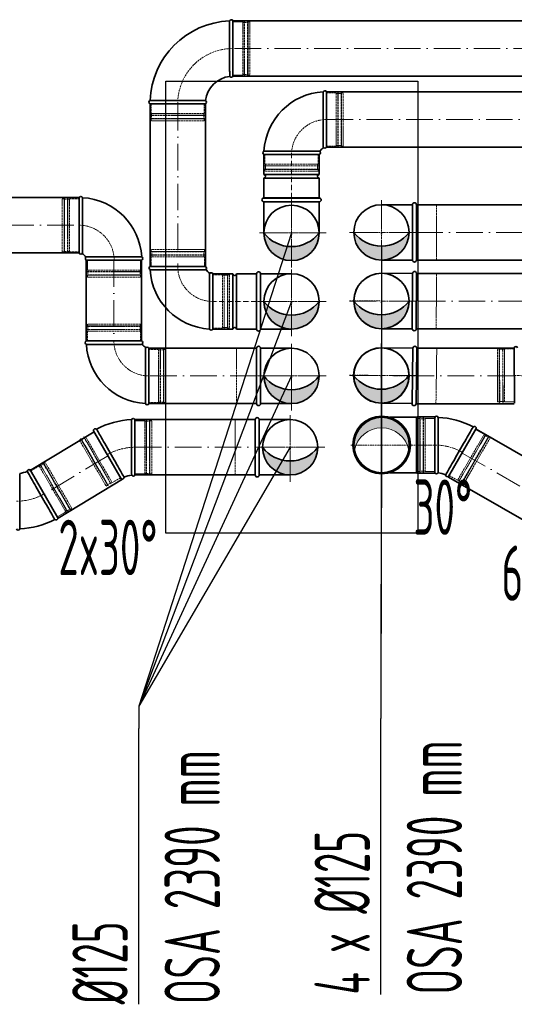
# Model space of a CAD drawing. Header units: millimetres. Extents: x -118717 to 8962, y 22910 to 145283.
# Tile 147 of 193: x -31610 to -30493, y 68214 to 70437. Entities that reach past the tile are written whole.
import ezdxf

# ---------------------------------------------------------------- set-up
doc = ezdxf.new("R2010")
doc.units = ezdxf.units.MM
for name, pattern in [('ACAD_ISO02W100', [15, 12, -3]), ('ACAD_ISO10W100', [18, 12, -3, 0, -3]), ('phl_thick', [0])]:
    doc.linetypes.add(name, pattern=pattern)
for name, color, linetype, lineweight in [('VZT_01 SUP (PŘÍVOD) - OBRYS', 5, 'Continuous', 35), ('VZT_02 SUP (PŘÍVOD) - OSA', 5, 'ACAD_ISO10W100', 5), ('VZT_05 ETA (ODVOD) - OBRYS', 6, 'Continuous', 35), ('VZT_06 ETA (ODVOD) - OSA', 6, 'ACAD_ISO10W100', 5), ('VZT_60_KOTY - DIMENZE', 7, 'Continuous', 5)]:
    doc.layers.add(name, color=color, linetype=linetype, lineweight=lineweight)
doc.layers.add('VZT_03 SUP (PŘÍVOD) - NETISK', color=8, linetype='ACAD_ISO02W100', lineweight=5, plot=False)
doc.layers.add('VZT_07 ETA (ODVOD) - NETISK', color=8, linetype='ACAD_ISO02W100', lineweight=5, plot=False)
doc.styles.add('EVORA_125', font='isocp.shx', dxfattribs={"width": 0.6, "height": 125})

msp = doc.modelspace()

# ---------------------------------------------------------------- hatches: boundary and pattern name
at = {"layer": 'VZT_01 SUP (PŘÍVOD) - OBRYS'}
h = msp.add_hatch(color=256, dxfattribs=at)
h.dxf.hatch_style = 1
h.paths.add_polyline_path([(-30933.6, 69955.3, -0.233094), (-30995.8, 69924.4), (-30995.7, 69892.8, 0.412533)])
h.paths.add_polyline_path([(-30996.1, 69892.8, 0.001435), (-30995.7, 69892.8), (-30995.8, 69924.4, -0.235167), (-31058.6, 69955.3, 0.414214)])
h = msp.add_hatch(color=256, dxfattribs=at)
h.dxf.hatch_style = 1
h.paths.add_polyline_path([(-30730.4, 69956.4, -0.233094), (-30792.6, 69925.4), (-30792.5, 69893.9, 0.412533)])
h.paths.add_polyline_path([(-30792.9, 69893.9, 0.001435), (-30792.5, 69893.9), (-30792.6, 69925.4, -0.235167), (-30855.4, 69956.4, 0.414214)])
at = {"layer": 'VZT_01 SUP (PŘÍVOD) - OBRYS', "lineweight": 5}
h = msp.add_hatch(color=256, dxfattribs=at)
h.dxf.hatch_style = 1
h.paths.add_polyline_path([(-30792.5, 69538.9, 0.470601), (-30853.9, 69464.7, -0.82717), (-30731.1, 69464.7, 0.470601)])
at = {"layer": 'VZT_01 SUP (PŘÍVOD) - OBRYS'}
h = msp.add_hatch(color=256, dxfattribs=at)
h.dxf.hatch_style = 1
h.paths.add_polyline_path([(-30936.7, 69471.3, -0.233094), (-30998.9, 69440.3), (-30998.9, 69408.8, 0.412533)])
h.paths.add_polyline_path([(-30999.2, 69408.8, 0.001435), (-30998.9, 69408.8), (-30998.9, 69440.3, -0.235167), (-31061.7, 69471.3, 0.414214)])
at = {"layer": 'VZT_05 ETA (ODVOD) - OBRYS'}
h = msp.add_hatch(color=256, dxfattribs=at)
h.dxf.hatch_style = 1
h.paths.add_polyline_path([(-30933.6, 69800.5, -0.233094), (-30995.8, 69769.5), (-30995.7, 69738, 0.412533)])
h.paths.add_polyline_path([(-30996.1, 69738, 0.001435), (-30995.7, 69738), (-30995.8, 69769.5, -0.235167), (-31058.6, 69800.5, 0.414214)])
h = msp.add_hatch(color=256, dxfattribs=at)
h.dxf.hatch_style = 1
h.paths.add_polyline_path([(-30730.4, 69801.5, -0.233094), (-30792.6, 69770.6), (-30792.5, 69739, 0.412533)])
h.paths.add_polyline_path([(-30792.9, 69739, 0.001435), (-30792.5, 69739), (-30792.6, 69770.6, -0.235167), (-30855.4, 69801.5, 0.414214)])
h = msp.add_hatch(color=256, dxfattribs=at)
h.dxf.hatch_style = 1
h.paths.add_polyline_path([(-30933.6, 69632.3, -0.233094), (-30995.8, 69601.3), (-30995.7, 69569.8, 0.412533)])
h.paths.add_polyline_path([(-30996.1, 69569.8, 0.001435), (-30995.7, 69569.8), (-30995.8, 69601.3, -0.235167), (-31058.6, 69632.3, 0.414214)])
h = msp.add_hatch(color=256, dxfattribs=at)
h.dxf.hatch_style = 1
h.paths.add_polyline_path([(-30730.8, 69633.3, -0.233094), (-30793, 69602.4), (-30792.9, 69570.8, 0.412533)])
h.paths.add_polyline_path([(-30793.3, 69570.8, 0.001435), (-30792.9, 69570.8), (-30793, 69602.4, -0.235167), (-30855.8, 69633.3, 0.414214)])

# ---------------------------------------------------------------- linework, layer by layer
for p, q in [((-31280.5, 70297.7), (-30710.5, 70297.7)), ((-31280.5, 69277.7), (-31280.5, 70297.7)), ((-30710.5, 70297.7), (-30710.5, 69277.7)), ((-30710.5, 69277.7), (-31280.5, 69277.7))]:
    msp.add_line(p, q)
at = {"layer": 'VZT_01 SUP (PŘÍVOD) - OBRYS'}
for p, q in [((-30924.7, 70148.8), (-30924.7, 70273.8)), ((-30917.1, 70148.8), (-30917.1, 70273.8)), ((-30933.6, 70139.9), (-31058.6, 70139.9)), ((-30933.6, 70132.6), (-31058.6, 70132.6)), ((-31058.6, 70087.1), (-31058.6, 70132.6)), ((-30933.6, 70132.3), (-31058.6, 70132.3)), ((-30933.6, 70087.1), (-30933.6, 70132.6)), ((-30933.6, 70087.1), (-31058.6, 70087.1)), ((-30933.6, 70079.1), (-31058.6, 70079.1)), ((-31058.6, 70033.6), (-31058.6, 70079.1)), ((-30933.6, 70033.6), (-30933.6, 70079.1)), ((-30933.6, 70033.6), (-31058.6, 70033.6)), ((-31349.9, 69408.8), (-31349.9, 69533.8)), ((-30713.5, 69538.9), (-30774.6, 69538.9)), ((-30713.5, 69538.9), (-30713.5, 69413.9)), ((-30672.5, 69539.9), (-30712.5, 69539.9)), ((-30672.5, 69539.9), (-30672.5, 69412.9)), ((-30672.5, 69413.9), (-30672.5, 69538.9)), ((-30578.7, 69513.8), (-30641.2, 69405.5)), ((-31443.6, 69508.7), (-31381.1, 69400.4)), ((-31524, 69312), (-31586.5, 69420.2)), ((-30774.6, 69413.9), (-30713.5, 69413.9)), ((-30672.5, 69412.9), (-30712.5, 69412.9))]:
    msp.add_line(p, q, dxfattribs=at)
for points in [[(-29920.3, 70273.8), (-30917.1, 70273.8)], [(-29920.3, 70148.8), (-30917.1, 70148.8)], [(-31058.6, 70034.3), (-30933.6, 70034.3)], [(-31058.6, 70025.3), (-30933.6, 70025.3)], [(-31058.6, 70025.3), (-31058.6, 69955.3)], [(-30933.6, 70025.3), (-30933.6, 69955.3)], [(-30722.9, 70018.9), (-30792.9, 70018.9)], [(-30722.9, 70018.9), (-30722.9, 69893.9)], [(-30061.2, 70018.9), (-30713.9, 70018.9)], [(-30713.9, 70018.9), (-30713.9, 69893.9)], [(-30722.9, 69893.9), (-30792.9, 69893.9)], [(-30061.2, 69893.9), (-30713.9, 69893.9)], [(-31078.2, 69533.8), (-31349.9, 69533.8)], [(-31078.2, 69408.8), (-31078.2, 69533.8)], [(-31069.2, 69408.8), (-31069.2, 69533.8)], [(-31069.2, 69533.8), (-30999.2, 69533.8)], [(-30340, 69374.9), (-30579.2, 69512.5)], [(-31588.2, 69418.3), (-31442.4, 69506.5)], [(-31523.5, 69311.3), (-31377.7, 69399.5)], [(-31078.2, 69408.8), (-31349.9, 69408.8)], [(-31069.2, 69408.8), (-30999.2, 69408.8)], [(-30402.3, 69266.5), (-30641.5, 69404.1)]]:
    msp.add_lwpolyline(points, dxfattribs=at)
for centre, radius in [((-30996.1, 69955.3), 62.5), ((-30792.9, 69956.4), 62.5), ((-30999.2, 69471.3), 62.5), ((-30792.5, 69476.4), 65), ((-30792.5, 69476.4), 62.5)]:
    msp.add_circle(centre, radius, dxfattribs=at)
for centre, radius, start, end in [((-30917.1, 70132.3), 141.5, 93.1369, 176.8631), ((-30920.9, 70272.1), 4.17, 23.4678, 159.6691), ((-31056.9, 70136.1), 4.17, 110.3309, 246.5322), ((-30935.2, 70136.1), 4.17, 293.4678, 66.5322), ((-30917.1, 70132.3), 16.5, 113.8093, 156.1907), ((-30920.9, 70150.5), 4.17, 203.4678, 336.5322), ((-31058.6, 70083.1), 4, 270, 90), ((-30933.6, 70083.1), 4, 90, 270), ((-31058.6, 70029.8), 4.5, 90, 270), ((-30933.6, 70029.8), 4.5, 270, 90), ((-30718.4, 70018.9), 4.5, 0, 180), ((-30996.1, 69955.3), 62.5, 0, 180), ((-30792.9, 69956.4), 62.5, 90, 270), ((-30792.9, 69956.4), 62.5, 270, 90), ((-30996.1, 70002.9), 78.6, 217.2907, 322.7093), ((-30996.1, 69955.3), 62.5, 180, 0), ((-30792.9, 70003.9), 78.6, 217.2907, 322.7093), ((-30718.4, 69893.9), 4.5, 180, 0), ((-31349.9, 69346.3), 187.5, 92.3607, 117.6393), ((-31353.7, 69532.1), 4.17, 23.4678, 158.8928), ((-31073.7, 69533.8), 4.5, 0, 180), ((-30999.2, 69471.3), 62.5, 90, 270), ((-30999.2, 69471.3), 62.5, 270, 90), ((-30712.5, 69538.9), 1, 90, 180), ((-30668.7, 69537.2), 4.17, 21.1072, 156.5322), ((-30672.5, 69351.4), 187.5, 62.3607, 87.6393), ((-31439.5, 69509.1), 4.17, 51.1072, 186.5322), ((-30582.9, 69514.3), 4.17, 353.4678, 128.8928), ((-30999.2, 69518.9), 78.6, 217.2907, 322.7093), ((-31589, 69416.9), 4.17, 53.4678, 179.7019), ((-31617.8, 69474.4), 62.5, 276.8302, 293.1698), ((-31378.6, 69403.8), 4.17, 233.4678, 359.7019), ((-31349.9, 69346.3), 62.5, 96.8302, 113.1698), ((-31353.7, 69410.4), 4.17, 210.2981, 336.5322), ((-31073.7, 69408.8), 4.5, 180, 0), ((-30712.5, 69413.9), 1, 180, 270), ((-30668.7, 69415.6), 4.17, 203.4678, 329.7019), ((-30672.5, 69351.4), 62.5, 66.8302, 83.1698), ((-30643.7, 69408.9), 4.17, 180.2981, 306.5322), ((-31528.2, 69311.5), 4.17, 231.1072, 6.5322), ((-31617.8, 69474.4), 187.5, 272.3607, 297.6393), ((-31614, 69288.5), 4.17, 203.4678, 338.8928)]:
    msp.add_arc(centre, radius, start, end, dxfattribs=at)
at = {"layer": 'VZT_01 SUP (PŘÍVOD) - OBRYS', "lineweight": 5}
msp.add_arc((-30792.5, 69453), 62.5, 10.8069, 169.1931, dxfattribs=at)
at = {"layer": 'VZT_01 SUP (PŘÍVOD) - OBRYS'}
for points, knots in [([(-31357.3, 69408.3), (-31357.3, 69408.3), (-31357.3, 69409.7), (-31357.4, 69415.3), (-31357.4, 69419.7), (-31357.4, 69430.8), (-31357.5, 69437.5), (-31357.5, 69452.3), (-31357.5, 69460.3), (-31357.5, 69476.7), (-31357.6, 69484.8), (-31357.6, 69500.2), (-31357.6, 69507.2), (-31357.6, 69519.3), (-31357.6, 69524.1), (-31357.6, 69529.6), (-31357.6, 69531.1), (-31357.6, 69533.1), (-31357.6, 69533.6), (-31357.6, 69533.6)], [197.169832, 197.169832, 197.169832, 197.169832, 219.953018, 219.953018, 244.236959, 244.236959, 268.720867, 268.720867, 293.267785, 293.267785, 317.778333, 317.778333, 342.238473, 342.238473, 366.661909, 366.661909, 380.474614, 380.474614, 394.287036, 394.287036, 394.287036, 394.287036]), ([(-30665.1, 69413.5), (-30665.1, 69413.5), (-30665, 69414.8), (-30665, 69420.5), (-30665, 69424.8), (-30664.9, 69435.9), (-30664.9, 69442.6), (-30664.9, 69457.4), (-30664.9, 69465.5), (-30664.8, 69481.8), (-30664.8, 69490), (-30664.8, 69505.3), (-30664.8, 69512.3), (-30664.8, 69524.4), (-30664.8, 69529.3), (-30664.8, 69534.7), (-30664.8, 69536.2), (-30664.8, 69538.2), (-30664.8, 69538.7), (-30664.8, 69538.7)], [197.169832, 197.169832, 197.169832, 197.169832, 219.953018, 219.953018, 244.236959, 244.236959, 268.720867, 268.720867, 293.267785, 293.267785, 317.778333, 317.778333, 342.238473, 342.238473, 366.661909, 366.661909, 380.474614, 380.474614, 394.287036, 394.287036, 394.287036, 394.287036]), ([(-31436.9, 69512.4), (-31436.9, 69512.4), (-31436.1, 69511), (-31433, 69505.7), (-31430.7, 69501.7), (-31425, 69491.8), (-31421.6, 69485.9), (-31414.1, 69473), (-31410.1, 69466), (-31402, 69451.8), (-31397.9, 69444.8), (-31390.4, 69431.6), (-31386.9, 69425.6), (-31381.1, 69415.3), (-31378.7, 69411.2), (-31375.4, 69405.5), (-31374.6, 69403.9), (-31374.5, 69403.7), (-31374.5, 69403.7), (-31374.5, 69403.7)], [0, 0, 0, 0, 24.396142, 24.396142, 48.799904, 48.799904, 73.223471, 73.223471, 97.679293, 97.679293, 122.177651, 122.177651, 146.719707, 146.719707, 171.27206, 171.27206, 195.711875, 195.711875, 197.169845, 197.169845, 197.169845, 197.169845]), ([(-30585.5, 69517.5), (-30585.5, 69517.5), (-30586.3, 69516.1), (-30589.4, 69510.8), (-30591.6, 69506.9), (-30597.4, 69497), (-30600.7, 69491.1), (-30608.2, 69478.1), (-30612.2, 69471.1), (-30620.4, 69457), (-30624.4, 69449.9), (-30632, 69436.7), (-30635.5, 69430.7), (-30641.3, 69420.4), (-30643.7, 69416.3), (-30646.9, 69410.6), (-30647.8, 69409), (-30647.9, 69408.9), (-30647.9, 69408.9), (-30647.9, 69408.9)], [0, 0, 0, 0, 24.396142, 24.396142, 48.799904, 48.799904, 73.223471, 73.223471, 97.679293, 97.679293, 122.177651, 122.177651, 146.719707, 146.719707, 171.27206, 171.27206, 195.711875, 195.711875, 197.169845, 197.169845, 197.169845, 197.169845]), ([(-31610.4, 69412.3), (-31610.4, 69412.3), (-31610.3, 69410.9), (-31610.3, 69405.3), (-31610.3, 69401), (-31610.2, 69389.9), (-31610.2, 69383.2), (-31610.2, 69368.3), (-31610.1, 69360.3), (-31610.1, 69344), (-31610.1, 69335.8), (-31610.1, 69320.5), (-31610.1, 69313.4), (-31610.1, 69301.4), (-31610.1, 69296.5), (-31610.1, 69291.1), (-31610.1, 69289.6), (-31610.1, 69287.5), (-31610.1, 69287), (-31610.1, 69287)], [197.169832, 197.169832, 197.169832, 197.169832, 219.953018, 219.953018, 244.236959, 244.236959, 268.720867, 268.720867, 293.267785, 293.267785, 317.778333, 317.778333, 342.238473, 342.238473, 366.661909, 366.661909, 380.474614, 380.474614, 394.287036, 394.287036, 394.287036, 394.287036]), ([(-31530.8, 69308.3), (-31530.8, 69308.3), (-31531.6, 69309.6), (-31534.7, 69315), (-31536.9, 69318.9), (-31542.7, 69328.8), (-31546, 69334.7), (-31553.5, 69347.7), (-31557.5, 69354.7), (-31565.7, 69368.8), (-31569.7, 69375.9), (-31577.3, 69389), (-31580.7, 69395.1), (-31586.6, 69405.3), (-31589, 69409.4), (-31592.2, 69415.2), (-31593.1, 69416.7), (-31593.2, 69416.9), (-31593.2, 69416.9), (-31593.2, 69416.9)], [0, 0, 0, 0, 24.396142, 24.396142, 48.799904, 48.799904, 73.223471, 73.223471, 97.679293, 97.679293, 122.177651, 122.177651, 146.719707, 146.719707, 171.27206, 171.27206, 195.711875, 195.711875, 197.169845, 197.169845, 197.169845, 197.169845])]:
    msp.add_open_spline(points, degree=3, knots=knots, dxfattribs=at)
at = {"layer": 'VZT_02 SUP (PŘÍVOD) - OSA', "ltscale": 0.3}
for p in [(-30792.5, 69546.4), (-30862.5, 69476.4), (-30792.5, 69406.4), (-30672.5, 69476.4)]:
    msp.add_line(p, (-30792.5, 69476.4), dxfattribs=at)
for points in [[(-30917.1, 70211.3), (-30917.1, 70211.3, 0.414214), (-30996.1, 70132.3), (-30996.1, 70132.3)], [(-31349.9, 69471.3), (-31349.9, 69471.3, 0.131652), (-31412.4, 69454.5, 0.131652)], [(-30672.5, 69476.4), (-30672.5, 69476.4, -0.131652), (-30610, 69459.7, -0.131652)], [(-31617.8, 69349.4), (-31617.8, 69349.4, 0.131652), (-31555.3, 69366.1, 0.131652)]]:
    msp.add_lwpolyline(points, format="xyb", dxfattribs=at)
at = {"layer": 'VZT_02 SUP (PŘÍVOD) - OSA', "ltscale": 5}
for points in [[(-30917.1, 70211.3), (-29920.3, 70211.3)], [(-30996.1, 69877.2), (-30996.1, 70033.5)], [(-30792.9, 69878.2), (-30792.9, 70034.5)], [(-30917.9, 69955.3), (-31074.2, 69955.3)], [(-30714.8, 69956.4), (-30871, 69956.4)], [(-30713.9, 69956.4), (-30061.2, 69956.4)], [(-30999.2, 69393.2), (-30999.2, 69549.4)], [(-31349.9, 69471.3), (-31078.2, 69471.3)], [(-30921.1, 69471.3), (-31077.4, 69471.3)], [(-31410, 69453), (-31555.8, 69364.8)], [(-30610.4, 69458.3), (-30371.2, 69320.7)]]:
    msp.add_lwpolyline(points, dxfattribs=at)
at = {"layer": 'VZT_02 SUP (PŘÍVOD) - OSA'}
msp.add_lwpolyline([(-30996.1, 70033.6), (-30996.1, 70132.6)], dxfattribs=at)
at = {"layer": 'VZT_02 SUP (PŘÍVOD) - OSA', "ltscale": 0.3}
for points in [[(-30996.1, 69955.3), (-30996.1, 70034.3)], [(-30792.9, 70028.9), (-30792.9, 69956.4)], [(-31068.6, 69955.3), (-30996.1, 69955.3)], [(-30996.1, 69882.8), (-30996.1, 69955.3)], [(-30996.1, 69955.3), (-30923.6, 69955.3)], [(-30865.4, 69956.4), (-30792.9, 69956.4)], [(-30792.9, 69956.4), (-30713.9, 69956.4)], [(-30792.9, 69956.4), (-30792.9, 69883.9)], [(-30999.2, 69471.3), (-30999.2, 69543.8)], [(-30999.2, 69471.3), (-31078.2, 69471.3)], [(-30926.7, 69471.3), (-30999.2, 69471.3)], [(-30999.2, 69398.8), (-30999.2, 69471.3)]]:
    msp.add_lwpolyline(points, dxfattribs=at)
at = {"layer": 'VZT_03 SUP (PŘÍVOD) - NETISK', "ltscale": 0.4}
for p, q in [((-30895.1, 70271.3), (-30917.1, 70271.3)), ((-30895.1, 70151.3), (-30895.1, 70271.3)), ((-30891.6, 70270.3), (-30895.1, 70270.3)), ((-30891.6, 70150.3), (-30891.6, 70272.3)), ((-30891.1, 70272.3), (-30891.6, 70272.3)), ((-30891.1, 70150.3), (-30891.1, 70272.3)), ((-30884.1, 70270.3), (-30891.1, 70270.3)), ((-30884.1, 70150.3), (-30884.1, 70272.3)), ((-30883.6, 70272.3), (-30884.1, 70272.3)), ((-30883.6, 70150.3), (-30883.6, 70272.3)), ((-30883.1, 70270.3), (-30883.6, 70270.3)), ((-30883.1, 70151.3), (-30883.1, 70271.3)), ((-30879.1, 70271.3), (-30883.1, 70271.3)), ((-30879.1, 70151.3), (-30879.1, 70271.3)), ((-31056.1, 70132.3), (-31056.1, 70110.3)), ((-30936.1, 70132.3), (-30936.1, 70110.3)), ((-30895.1, 70151.3), (-30917.1, 70151.3)), ((-30891.6, 70152.3), (-30895.1, 70152.3)), ((-30891.1, 70150.3), (-30891.6, 70150.3)), ((-30884.1, 70152.3), (-30891.1, 70152.3)), ((-30883.6, 70150.3), (-30884.1, 70150.3)), ((-30883.1, 70152.3), (-30883.6, 70152.3)), ((-30879.1, 70151.3), (-30883.1, 70151.3)), ((-30936.1, 70110.3), (-31056.1, 70110.3)), ((-31055.1, 70110.3), (-31055.1, 70106.8)), ((-30937.1, 70110.3), (-30937.1, 70106.8)), ((-30935.1, 70106.8), (-31057.1, 70106.8)), ((-31057.1, 70106.8), (-31057.1, 70106.3)), ((-30935.1, 70106.3), (-31057.1, 70106.3)), ((-30935.1, 70099.3), (-31057.1, 70099.3)), ((-31057.1, 70099.3), (-31057.1, 70098.8)), ((-30935.1, 70098.8), (-31057.1, 70098.8)), ((-30936.1, 70098.3), (-31056.1, 70098.3)), ((-31056.1, 70098.3), (-31056.1, 70094.3)), ((-30936.1, 70094.3), (-31056.1, 70094.3)), ((-31055.1, 70106.3), (-31055.1, 70099.3)), ((-31055.1, 70098.8), (-31055.1, 70098.3)), ((-30937.1, 70106.3), (-30937.1, 70099.3)), ((-30937.1, 70098.8), (-30937.1, 70098.3)), ((-30936.1, 70098.3), (-30936.1, 70094.3)), ((-30935.1, 70106.8), (-30935.1, 70106.3)), ((-30935.1, 70099.3), (-30935.1, 70098.8)), ((-31324.4, 69410.3), (-31324.4, 69532.3)), ((-31324.4, 69532.3), (-31323.9, 69532.3)), ((-31323.9, 69410.3), (-31323.9, 69532.3)), ((-31316.9, 69410.3), (-31316.9, 69532.3)), ((-31316.9, 69532.3), (-31316.4, 69532.3)), ((-31316.4, 69410.3), (-31316.4, 69532.3)), ((-30710.5, 69416.4), (-30710.5, 69536.4)), ((-30706.5, 69536.4), (-30710.5, 69536.4)), ((-30706.5, 69416.4), (-30706.5, 69536.4)), ((-30706, 69535.4), (-30706.5, 69535.4)), ((-30706, 69415.4), (-30706, 69537.4)), ((-30705.5, 69537.4), (-30706, 69537.4)), ((-30705.5, 69415.4), (-30705.5, 69537.4)), ((-30698.5, 69535.4), (-30705.5, 69535.4)), ((-30698.5, 69415.4), (-30698.5, 69537.4)), ((-30698, 69537.4), (-30698.5, 69537.4)), ((-30698, 69415.4), (-30698, 69537.4)), ((-30694.5, 69535.4), (-30698, 69535.4)), ((-30694.5, 69416.4), (-30694.5, 69536.4)), ((-30672.5, 69536.4), (-30694.5, 69536.4)), ((-31349.9, 69531.3), (-31327.9, 69531.3)), ((-31327.9, 69411.3), (-31327.9, 69531.3)), ((-31327.9, 69530.3), (-31324.4, 69530.3)), ((-31323.9, 69530.3), (-31316.9, 69530.3)), ((-31316.4, 69530.3), (-31315.9, 69530.3)), ((-31315.9, 69411.3), (-31315.9, 69531.3)), ((-31315.9, 69531.3), (-31311.9, 69531.3)), ((-31311.9, 69411.3), (-31311.9, 69531.3)), ((-30580, 69511.6), (-30560.9, 69500.6)), ((-31471.8, 69489.5), (-31475.3, 69487.5)), ((-31475.3, 69487.5), (-31415.3, 69383.6)), ((-31471.5, 69490.9), (-31471.9, 69490.6)), ((-31471.9, 69490.6), (-31410.9, 69385)), ((-31471.8, 69489.5), (-31411.8, 69385.6)), ((-31471.5, 69490.9), (-31410.5, 69385.2)), ((-31470.9, 69488.9), (-31471.3, 69488.6)), ((-31464.4, 69492.6), (-31470.5, 69489.1)), ((-31465, 69494.6), (-31465.4, 69494.4)), ((-31465.4, 69494.4), (-31404.4, 69388.7)), ((-31465, 69494.6), (-31404, 69389)), ((-31460.9, 69494.6), (-31464, 69492.9)), ((-31442.4, 69506.5), (-31461.4, 69495.5)), ((-31461.4, 69495.5), (-31401.4, 69391.6)), ((-30560.9, 69500.6), (-30620.9, 69396.7)), ((-30557.4, 69499.7), (-30618.4, 69394.1)), ((-30557, 69499.5), (-30618, 69393.8)), ((-30550.9, 69496), (-30611.9, 69390.3)), ((-30550.5, 69495.7), (-30611.5, 69390.1)), ((-30550.5, 69494.6), (-30610.5, 69390.7)), ((-30547.1, 69492.6), (-30607.1, 69388.7)), ((-30561.4, 69499.8), (-30558.4, 69498)), ((-30558, 69497.8), (-30551.9, 69494.3)), ((-30557.4, 69499.7), (-30557, 69499.5)), ((-30551.5, 69494), (-30551, 69493.8)), ((-30550.9, 69496), (-30550.5, 69495.7)), ((-30550.5, 69494.6), (-30547.1, 69492.6)), ((-31585.3, 69418.1), (-31566.2, 69429.1)), ((-31506.2, 69325.2), (-31566.2, 69429.1)), ((-31565.7, 69428.2), (-31562.7, 69430)), ((-31563.7, 69431.7), (-31563.3, 69431.9)), ((-31502.7, 69326), (-31563.7, 69431.7)), ((-31502.3, 69326.3), (-31563.3, 69431.9)), ((-31562.3, 69430.2), (-31556.2, 69433.7)), ((-31557.2, 69435.4), (-31556.8, 69435.7)), ((-31496.2, 69329.8), (-31557.2, 69435.4)), ((-31495.8, 69330), (-31556.8, 69435.7)), ((-31555.8, 69435.1), (-31552.4, 69437.1)), ((-31495.8, 69331.2), (-31555.8, 69435.1)), ((-31555.8, 69434), (-31555.3, 69434.2)), ((-31492.4, 69333.2), (-31552.4, 69437.1)), ((-31382.4, 69402.6), (-31401.4, 69391.6)), ((-31349.9, 69411.3), (-31327.9, 69411.3)), ((-31327.9, 69412.3), (-31324.4, 69412.3)), ((-31324.4, 69410.3), (-31323.9, 69410.3)), ((-31323.9, 69412.3), (-31316.9, 69412.3)), ((-31316.9, 69410.3), (-31316.4, 69410.3)), ((-31316.4, 69412.3), (-31315.9, 69412.3)), ((-31315.9, 69411.3), (-31311.9, 69411.3)), ((-30706.5, 69416.4), (-30710.5, 69416.4)), ((-30706, 69417.4), (-30706.5, 69417.4)), ((-30705.5, 69415.4), (-30706, 69415.4)), ((-30698.5, 69417.4), (-30705.5, 69417.4)), ((-30698, 69415.4), (-30698.5, 69415.4)), ((-30694.5, 69417.4), (-30698, 69417.4)), ((-30672.5, 69416.4), (-30694.5, 69416.4)), ((-30640, 69407.7), (-30620.9, 69396.7)), ((-31411.8, 69385.6), (-31415.3, 69383.6)), ((-31411.9, 69386.7), (-31412.3, 69386.4)), ((-31405.4, 69390.4), (-31411.5, 69386.9)), ((-31410.5, 69385.2), (-31410.9, 69385)), ((-31401.9, 69392.4), (-31405, 69390.7)), ((-31404, 69389), (-31404.4, 69388.7)), ((-30620.4, 69397.6), (-30617.4, 69395.8)), ((-30618.4, 69394.1), (-30618, 69393.8)), ((-30617, 69395.6), (-30610.9, 69392.1)), ((-30611.9, 69390.3), (-30611.5, 69390.1)), ((-30610.5, 69391.8), (-30610, 69391.6)), ((-30610.5, 69390.7), (-30607.1, 69388.7)), ((-31496.8, 69331.8), (-31496.3, 69332)), ((-31495.8, 69331.2), (-31492.4, 69333.2)), ((-31525.3, 69314.2), (-31506.2, 69325.2)), ((-31506.7, 69326), (-31503.7, 69327.8)), ((-31503.3, 69328), (-31497.2, 69331.5)), ((-31502.7, 69326), (-31502.3, 69326.3)), ((-31496.2, 69329.8), (-31495.8, 69330))]:
    msp.add_line(p, q, dxfattribs=at)
for points in [[(-31058.6, 70034.3), (-31058.6, 70079.3), (-30933.6, 70079.3), (-30933.6, 70034.3)], [(-30713.9, 70018.9), (-30668.9, 70018.9), (-30668.9, 69893.9), (-30713.9, 69893.9)], [(-31078.2, 69408.8), (-31123.2, 69408.8), (-31123.2, 69533.8), (-31078.2, 69533.8)]]:
    msp.add_lwpolyline(points, dxfattribs=at)
at = {"layer": 'VZT_05 ETA (ODVOD) - OBRYS'}
for p, q in [((-31128.4, 70434.1), (-31128.4, 70309.1)), ((-31190.9, 70246.6), (-31315.9, 70246.6)), ((-31476, 69910), (-31476, 70035)), ((-31468.3, 69910), (-31468.3, 70035)), ((-31459.5, 69901.2), (-31334.5, 69901.2)), ((-31459.5, 69893.5), (-31334.5, 69893.5)), ((-31190.6, 69879.5), (-31315.6, 69879.5)), ((-31190.6, 69871.8), (-31315.6, 69871.8)), ((-31181.7, 69863), (-31181.7, 69738)), ((-31174.1, 69863), (-31174.1, 69738)), ((-31128.6, 69863), (-31174.1, 69863)), ((-31174.1, 69863), (-31174.1, 69738)), ((-31128.6, 69863), (-31128.6, 69738)), ((-31120.6, 69863), (-31120.6, 69738)), ((-31075.1, 69863), (-31120.6, 69863)), ((-31075.1, 69863), (-31075.1, 69738)), ((-31128.6, 69738), (-31174.1, 69738)), ((-31075.1, 69738), (-31120.6, 69738)), ((-31334.9, 69711.3), (-31459.9, 69711.3)), ((-31334.9, 69703.6), (-31459.9, 69703.6)), ((-31326, 69694.8), (-31326, 69569.8)), ((-31318.4, 69694.8), (-31318.4, 69569.8)), ((-30492.7, 69571.1), (-30493.1, 69696.1))]:
    msp.add_line(p, q, dxfattribs=at)
for points in [[(-31128.4, 70434.1), (-29623.4, 70434.1)], [(-31128.4, 70309.1), (-29623.4, 70309.1)], [(-31315.6, 69879.5), (-31315.6, 70246.6)], [(-31190.6, 69879.5), (-31190.6, 70246.6)], [(-31459.9, 69711.3), (-31459.9, 69893.5)], [(-31334.9, 69711.3), (-31334.9, 69893.5)], [(-31075.1, 69863), (-31075.1, 69738)], [(-31066.1, 69863), (-31066.1, 69738)], [(-31066.1, 69863), (-30996.1, 69863)], [(-30722.6, 69863.7), (-30792.6, 69864)], [(-30723.2, 69738.7), (-30722.6, 69863.7)], [(-30714.2, 69738.6), (-30713.6, 69863.6)], [(-30713.9, 69863.6), (-30378.1, 69863.6)], [(-31066.1, 69738), (-30996.1, 69738)], [(-30723.2, 69738.7), (-30793.2, 69739)], [(-30713.9, 69738.6), (-30378.1, 69738.6)], [(-31318.4, 69694.8), (-31075.1, 69694.8)], [(-31075.1, 69694.8), (-31075.1, 69569.8)], [(-31066.1, 69694.8), (-31066.1, 69569.8)], [(-31066.1, 69694.8), (-30996.1, 69694.8)], [(-30722, 69694.8), (-30792, 69695.8)], [(-30723.8, 69569.9), (-30722, 69694.8)], [(-30714.8, 69569.7), (-30713, 69694.7)], [(-30713.9, 69694.7), (-30493.4, 69694.7)], [(-31318.4, 69569.8), (-31075.1, 69569.8)], [(-31066.1, 69569.8), (-30996.1, 69569.8)], [(-30723.8, 69569.9), (-30793.7, 69570.8)], [(-30713.9, 69569.7), (-30493.4, 69569.7)]]:
    msp.add_lwpolyline(points, dxfattribs=at)
at = {"layer": 'VZT_05 ETA (ODVOD) - OBRYS', "elevation": 0}
for points in [[(-31476, 70035), (-32539, 70035)], [(-31476, 69910), (-32539, 69910)]]:
    msp.add_lwpolyline(points, dxfattribs=at)
at = {"layer": 'VZT_05 ETA (ODVOD) - OBRYS'}
for centre in [(-30996.1, 69800.5), (-30792.9, 69801.5), (-30996.1, 69632.3), (-30793.3, 69633.3)]:
    msp.add_circle(centre, 62.5, dxfattribs=at)
for centre, radius, start, end in [((-31128.4, 70246.6), 187.5, 92.3607, 177.6393), ((-31132.2, 70432.4), 4.17, 23.4678, 158.8928), ((-31128.4, 70246.6), 62.5, 96.8302, 173.1698), ((-31132.2, 70310.8), 4.17, 210.2981, 336.5322), ((-31314.2, 70250.4), 4.17, 111.1072, 246.5322), ((-31192.5, 70250.4), 4.17, 293.4678, 59.7019), ((-31472.2, 70033.4), 4.17, 20.3309, 156.5322), ((-31476, 69893.5), 141.5, 3.1369, 86.8631), ((-31472.2, 69911.7), 4.17, 203.4678, 336.5322), ((-31476, 69893.5), 16.5, 23.8093, 66.1907), ((-31457.8, 69897.4), 4.17, 113.4678, 246.5322), ((-31336.1, 69897.4), 4.17, 293.4678, 69.6691), ((-31313.9, 69875.7), 4.17, 113.4678, 249.6691), ((-31174.1, 69879.5), 141.5, 183.1369, 266.8631), ((-31192.2, 69875.7), 4.17, 293.4678, 66.5322), ((-31174.1, 69879.5), 16.5, 203.8093, 246.1907), ((-31177.9, 69861.3), 4.17, 23.4678, 156.5322), ((-31070.6, 69863), 4.5, 0, 180), ((-30718.1, 69863.7), 4.5, 359.7331, 179.7331), ((-31124.6, 69863), 4, 180, 0), ((-30996.1, 69800.5), 62.5, 90, 270), ((-30996.1, 69800.5), 62.5, 270, 90), ((-30792.9, 69801.5), 62.5, 89.7331, 269.7331), ((-30792.9, 69801.5), 62.5, 269.7331, 89.7331), ((-30996.1, 69848.1), 78.6, 217.2907, 322.7093), ((-30792.9, 69849.1), 78.6, 217.2907, 322.7093), ((-31177.9, 69739.7), 4.17, 200.3309, 336.5322), ((-31124.6, 69738), 4, 0, 180), ((-31070.6, 69738), 4.5, 180, 0), ((-30718.7, 69738.7), 4.5, 179.7331, 359.7331), ((-31458.2, 69707.5), 4.17, 113.4678, 249.6691), ((-31336.5, 69707.5), 4.17, 293.4678, 66.5322), ((-31318.4, 69711.3), 141.5, 183.1369, 266.8631), ((-31318.4, 69711.3), 16.5, 203.8093, 246.1907), ((-31322.2, 69693.1), 4.17, 23.4678, 156.5322), ((-31070.6, 69694.8), 4.5, 0, 180), ((-30996.1, 69632.3), 62.5, 90, 270), ((-30996.1, 69632.3), 62.5, 270, 90), ((-30792.9, 69633.3), 62.5, 89.2075, 269.2075), ((-30792.9, 69633.3), 62.5, 269.2075, 89.2075), ((-30717.5, 69694.8), 4.5, 359.2075, 179.2075), ((-30489.3, 69694.5), 4.17, 21.2743, 156.6993), ((-30996.1, 69679.9), 78.6, 217.2907, 322.7093), ((-30793.3, 69680.9), 78.6, 217.2907, 322.7093), ((-31322.2, 69571.4), 4.17, 200.3309, 336.5322), ((-31070.6, 69569.8), 4.5, 180, 0), ((-30719.3, 69569.8), 4.5, 179.2075, 359.2075)]:
    msp.add_arc(centre, radius, start, end, dxfattribs=at)
for points, knots in [([(-31135.8, 70308.6), (-31135.8, 70308.6), (-31135.8, 70308.7), (-31135.8, 70309), (-31135.8, 70309.3), (-31135.8, 70310.4), (-31135.8, 70311.2), (-31135.8, 70314.3), (-31135.9, 70317.5), (-31135.9, 70326.4), (-31135.9, 70332.6), (-31136, 70346.7), (-31136, 70354.5), (-31136, 70370.7), (-31136, 70378.9), (-31136.1, 70394.8), (-31136.1, 70402.3), (-31136.1, 70415.5), (-31136.1, 70421), (-31136.1, 70428), (-31136.1, 70430.2), (-31136.1, 70433.2), (-31136.1, 70433.9), (-31136.1, 70433.9)], [197.067977, 197.067977, 197.067977, 197.067977, 201.792196, 201.792196, 209.190204, 209.190204, 218.040239, 218.040239, 237.760854, 237.760854, 262.206108, 262.206108, 286.831239, 286.831239, 311.323072, 311.323072, 335.946087, 335.946087, 360.704397, 360.704397, 377.088273, 377.088273, 394.105327, 394.105327, 394.105327, 394.105327]), ([(-31190.4, 70254), (-31190.4, 70254), (-31192, 70254), (-31198.1, 70254.1), (-31202.6, 70254.1), (-31214, 70254.2), (-31220.8, 70254.2), (-31235.8, 70254.2), (-31243.9, 70254.2), (-31260.2, 70254.3), (-31268.4, 70254.3), (-31283.6, 70254.3), (-31290.5, 70254.3), (-31302.3, 70254.3), (-31307, 70254.3), (-31313.6, 70254.3), (-31315.4, 70254.3), (-31315.7, 70254.3), (-31315.7, 70254.3), (-31315.7, 70254.3)], [0, 0, 0, 0, 24.235852, 24.235852, 48.531845, 48.531845, 73.024415, 73.024415, 97.570898, 97.570898, 122.078339, 122.078339, 146.53579, 146.53579, 170.957495, 170.957495, 195.359468, 195.359468, 197.168246, 197.168246, 197.168246, 197.168246])]:
    msp.add_open_spline(points, degree=3, knots=knots, dxfattribs=at)
at = {"layer": 'VZT_06 ETA (ODVOD) - OSA', "ltscale": 0.3}
for p, q in [((-30996.1, 69632.3), (-30996.1, 69704.8)), ((-31068.6, 69632.3), (-30996.1, 69632.3)), ((-30996.1, 69559.8), (-30996.1, 69632.3)), ((-30923.6, 69632.3), (-30996.1, 69632.3)), ((-30923.6, 69632.3), (-30996.1, 69632.3)), ((-30996.1, 69559.8), (-30996.1, 69632.3))]:
    msp.add_line(p, q, dxfattribs=at)
for points in [[(-31253.4, 70246.6), (-31253.4, 70246.6, -0.414214), (-31128.4, 70371.6), (-31128.4, 70371.6)], [(-31476, 69972.5), (-31476, 69972.5, -0.414214), (-31397, 69893.5), (-31397, 69893.5)], [(-31174.1, 69800.5), (-31174.1, 69800.5, -0.414214), (-31253.1, 69879.5), (-31253.1, 69879.5)], [(-31318.4, 69632.3), (-31318.4, 69632.3, -0.414214), (-31397.4, 69711.3), (-31397.4, 69711.3)], [(-30492.9, 69633.6), (-30492.9, 69633.6, -0.198912), (-30404.4, 69597.3, -0.198912)]]:
    msp.add_lwpolyline(points, format="xyb", dxfattribs=at)
at = {"layer": 'VZT_06 ETA (ODVOD) - OSA', "ltscale": 5}
for points in [[(-29623.4, 70371.6), (-31128.4, 70371.6)], [(-31253.1, 70246.6), (-31253.1, 69879.5)], [(-31397.4, 69893.5), (-31397.4, 69711.3)], [(-30996.1, 69722.4), (-30996.1, 69878.6)], [(-30792.9, 69723.4), (-30792.9, 69879.6)], [(-30917.9, 69800.5), (-31074.2, 69800.5)], [(-30714.8, 69801.5), (-30871, 69801.5)], [(-30378.1, 69801.1), (-30713.9, 69801.1)], [(-30996.1, 69554.2), (-30996.1, 69710.4)], [(-30793.3, 69555.2), (-30793.3, 69711.4)], [(-31075.1, 69632.3), (-31318.4, 69632.3)], [(-30917.9, 69632.3), (-31074.2, 69632.3)], [(-30715.1, 69633.3), (-30871.4, 69633.3)], [(-30493.4, 69632.2), (-30713.9, 69632.2)]]:
    msp.add_lwpolyline(points, dxfattribs=at)
at = {"layer": 'VZT_06 ETA (ODVOD) - OSA', "ltscale": 5, "elevation": 0}
msp.add_lwpolyline([(-32539, 69972.5), (-31476, 69972.5)], dxfattribs=at)
at = {"layer": 'VZT_06 ETA (ODVOD) - OSA', "ltscale": 0.3}
for points in [[(-30996.1, 69873), (-30996.1, 69800.5)], [(-30792.9, 69801.5), (-30792.5, 69874)], [(-30996.1, 69800.5), (-31075.1, 69800.5)], [(-30923.6, 69800.5), (-30996.1, 69800.5)], [(-30996.1, 69800.5), (-30996.1, 69728)], [(-30865.4, 69801.9), (-30792.9, 69801.5)], [(-30793.2, 69729), (-30792.9, 69801.5)], [(-30792.9, 69801.5), (-30713.9, 69801.1)], [(-30996.1, 69704.8), (-30996.1, 69632.3)], [(-30792.9, 69633.3), (-30791.9, 69705.8)], [(-30996.1, 69632.3), (-31075.1, 69632.3)], [(-30923.6, 69632.3), (-30996.1, 69632.3)], [(-30996.1, 69632.3), (-30996.1, 69559.8)], [(-30865.4, 69634.3), (-30792.9, 69633.3)], [(-30793.9, 69560.8), (-30792.9, 69633.3)], [(-30792.9, 69633.3), (-30713.9, 69632.2)]]:
    msp.add_lwpolyline(points, dxfattribs=at)
at = {"layer": 'VZT_06 ETA (ODVOD) - OSA'}
msp.add_lwpolyline([(-31075.1, 69800.5), (-31174.1, 69800.5)], dxfattribs=at)
at = {"layer": 'VZT_07 ETA (ODVOD) - NETISK', "ltscale": 0.4}
for p, q in [((-31128.4, 70431.6), (-31106.4, 70431.6)), ((-31106.4, 70431.6), (-31106.4, 70311.6)), ((-31106.4, 70430.6), (-31102.9, 70430.6)), ((-31102.9, 70432.6), (-31102.9, 70310.6)), ((-31102.9, 70432.6), (-31102.4, 70432.6)), ((-31102.4, 70432.6), (-31102.4, 70310.6)), ((-31102.4, 70430.6), (-31095.4, 70430.6)), ((-31095.4, 70432.6), (-31095.4, 70310.6)), ((-31095.4, 70432.6), (-31094.9, 70432.6)), ((-31094.9, 70432.6), (-31094.9, 70310.6)), ((-31094.9, 70430.6), (-31094.4, 70430.6)), ((-31094.4, 70431.6), (-31094.4, 70311.6)), ((-31094.4, 70431.6), (-31090.4, 70431.6)), ((-31090.4, 70431.6), (-31090.4, 70311.6)), ((-31128.4, 70311.6), (-31106.4, 70311.6)), ((-31106.4, 70312.6), (-31102.9, 70312.6)), ((-31102.9, 70310.6), (-31102.4, 70310.6)), ((-31102.4, 70312.6), (-31095.4, 70312.6)), ((-31095.4, 70310.6), (-31094.9, 70310.6)), ((-31094.9, 70312.6), (-31094.4, 70312.6)), ((-31094.4, 70311.6), (-31090.4, 70311.6)), ((-31313.4, 70246.6), (-31313.4, 70224.6)), ((-31193.4, 70246.6), (-31193.4, 70224.6)), ((-31192.4, 70221.1), (-31314.4, 70221.1)), ((-31314.4, 70221.1), (-31314.4, 70220.6)), ((-31193.4, 70224.6), (-31313.4, 70224.6)), ((-31312.4, 70224.6), (-31312.4, 70221.1)), ((-31194.4, 70224.6), (-31194.4, 70221.1)), ((-31192.4, 70221.1), (-31192.4, 70220.6)), ((-31192.4, 70220.6), (-31314.4, 70220.6)), ((-31192.4, 70213.6), (-31314.4, 70213.6)), ((-31314.4, 70213.6), (-31314.4, 70213.1)), ((-31192.4, 70213.1), (-31314.4, 70213.1)), ((-31193.4, 70212.6), (-31313.4, 70212.6)), ((-31313.4, 70212.6), (-31313.4, 70208.6)), ((-31193.4, 70208.6), (-31313.4, 70208.6)), ((-31312.4, 70220.6), (-31312.4, 70213.6)), ((-31312.4, 70213.1), (-31312.4, 70212.6)), ((-31194.4, 70220.6), (-31194.4, 70213.6)), ((-31194.4, 70213.1), (-31194.4, 70212.6)), ((-31193.4, 70212.6), (-31193.4, 70208.6)), ((-31192.4, 70213.6), (-31192.4, 70213.1)), ((-31514, 69912.5), (-31514, 70032.5)), ((-31514, 70032.5), (-31510, 70032.5)), ((-31510, 69912.5), (-31510, 70032.5)), ((-31510, 70031.5), (-31509.5, 70031.5)), ((-31509.5, 69911.5), (-31509.5, 70033.5)), ((-31509.5, 70033.5), (-31509, 70033.5)), ((-31509, 69911.5), (-31509, 70033.5)), ((-31509, 70031.5), (-31502, 70031.5)), ((-31502, 69911.5), (-31502, 70033.5)), ((-31502, 70033.5), (-31501.5, 70033.5)), ((-31501.5, 69911.5), (-31501.5, 70033.5)), ((-31501.5, 70031.5), (-31498, 70031.5)), ((-31498, 69912.5), (-31498, 70032.5)), ((-31498, 70032.5), (-31476, 70032.5)), ((-31514, 69912.5), (-31510, 69912.5)), ((-31510, 69913.5), (-31509.5, 69913.5)), ((-31509.5, 69911.5), (-31509, 69911.5)), ((-31509, 69913.5), (-31502, 69913.5)), ((-31502, 69911.5), (-31501.5, 69911.5)), ((-31501.5, 69913.5), (-31498, 69913.5)), ((-31498, 69912.5), (-31476, 69912.5)), ((-31192.1, 69913), (-31314.1, 69913)), ((-31314.1, 69912.5), (-31314.1, 69913)), ((-31192.1, 69912.5), (-31314.1, 69912.5)), ((-31193.1, 69917.5), (-31313.1, 69917.5)), ((-31313.1, 69913.5), (-31313.1, 69917.5)), ((-31193.1, 69913.5), (-31313.1, 69913.5)), ((-31312.1, 69913), (-31312.1, 69913.5)), ((-31312.1, 69905.5), (-31312.1, 69912.5)), ((-31194.1, 69913), (-31194.1, 69913.5)), ((-31194.1, 69905.5), (-31194.1, 69912.5)), ((-31193.1, 69913.5), (-31193.1, 69917.5)), ((-31192.1, 69912.5), (-31192.1, 69913)), ((-31457, 69893.5), (-31457, 69871.5)), ((-31337, 69893.5), (-31337, 69871.5)), ((-31192.1, 69905.5), (-31314.1, 69905.5)), ((-31314.1, 69905), (-31314.1, 69905.5)), ((-31192.1, 69905), (-31314.1, 69905)), ((-31193.1, 69901.5), (-31313.1, 69901.5)), ((-31313.1, 69879.5), (-31313.1, 69901.5)), ((-31312.1, 69901.5), (-31312.1, 69905)), ((-31194.1, 69901.5), (-31194.1, 69905)), ((-31193.1, 69879.5), (-31193.1, 69901.5)), ((-31192.1, 69905), (-31192.1, 69905.5)), ((-31458, 69868), (-31336, 69868)), ((-31458, 69868), (-31458, 69867.5)), ((-31458, 69867.5), (-31336, 69867.5)), ((-31457, 69871.5), (-31337, 69871.5)), ((-31456, 69871.5), (-31456, 69868)), ((-31456, 69867.5), (-31456, 69860.5)), ((-31338, 69871.5), (-31338, 69868)), ((-31338, 69867.5), (-31338, 69860.5)), ((-31336, 69868), (-31336, 69867.5)), ((-31458, 69860.5), (-31336, 69860.5)), ((-31458, 69860.5), (-31458, 69860)), ((-31458, 69860), (-31336, 69860)), ((-31457, 69859.5), (-31337, 69859.5)), ((-31457, 69859.5), (-31457, 69855.5)), ((-31457, 69855.5), (-31337, 69855.5)), ((-31456, 69860), (-31456, 69859.5)), ((-31338, 69860), (-31338, 69859.5)), ((-31337, 69859.5), (-31337, 69855.5)), ((-31336, 69860.5), (-31336, 69860)), ((-31152.1, 69860.5), (-31174.1, 69860.5)), ((-31152.1, 69860.5), (-31152.1, 69740.5)), ((-31148.6, 69859.5), (-31152.1, 69859.5)), ((-31148.6, 69861.5), (-31148.6, 69739.5)), ((-31148.1, 69861.5), (-31148.6, 69861.5)), ((-31148.1, 69861.5), (-31148.1, 69739.5)), ((-31141.1, 69859.5), (-31148.1, 69859.5)), ((-31141.1, 69861.5), (-31141.1, 69739.5)), ((-31140.6, 69861.5), (-31141.1, 69861.5)), ((-31140.6, 69861.5), (-31140.6, 69739.5)), ((-31140.1, 69859.5), (-31140.6, 69859.5)), ((-31140.1, 69860.5), (-31140.1, 69740.5)), ((-31136.1, 69860.5), (-31140.1, 69860.5)), ((-31136.1, 69860.5), (-31136.1, 69740.5)), ((-31336.4, 69744.8), (-31458.4, 69744.8)), ((-31458.4, 69744.3), (-31458.4, 69744.8)), ((-31336.4, 69744.3), (-31458.4, 69744.3)), ((-31336.4, 69737.3), (-31458.4, 69737.3)), ((-31458.4, 69736.8), (-31458.4, 69737.3)), ((-31336.4, 69736.8), (-31458.4, 69736.8)), ((-31337.4, 69749.3), (-31457.4, 69749.3)), ((-31457.4, 69745.3), (-31457.4, 69749.3)), ((-31337.4, 69745.3), (-31457.4, 69745.3)), ((-31337.4, 69733.3), (-31457.4, 69733.3)), ((-31457.4, 69711.3), (-31457.4, 69733.3)), ((-31456.4, 69744.8), (-31456.4, 69745.3)), ((-31456.4, 69737.3), (-31456.4, 69744.3)), ((-31456.4, 69733.3), (-31456.4, 69736.8)), ((-31338.4, 69744.8), (-31338.4, 69745.3)), ((-31338.4, 69737.3), (-31338.4, 69744.3)), ((-31338.4, 69733.3), (-31338.4, 69736.8)), ((-31337.4, 69745.3), (-31337.4, 69749.3)), ((-31337.4, 69711.3), (-31337.4, 69733.3)), ((-31336.4, 69744.3), (-31336.4, 69744.8)), ((-31336.4, 69736.8), (-31336.4, 69737.3)), ((-31152.1, 69740.5), (-31174.1, 69740.5)), ((-31148.6, 69741.5), (-31152.1, 69741.5)), ((-31148.1, 69739.5), (-31148.6, 69739.5)), ((-31141.1, 69741.5), (-31148.1, 69741.5)), ((-31140.6, 69739.5), (-31141.1, 69739.5)), ((-31140.1, 69741.5), (-31140.6, 69741.5)), ((-31136.1, 69740.5), (-31140.1, 69740.5)), ((-31296.4, 69692.3), (-31318.4, 69692.3)), ((-31296.4, 69692.3), (-31296.4, 69572.3)), ((-31292.9, 69691.3), (-31296.4, 69691.3)), ((-31292.9, 69693.3), (-31292.9, 69571.3)), ((-31292.4, 69693.3), (-31292.9, 69693.3)), ((-31292.4, 69693.3), (-31292.4, 69571.3)), ((-31285.4, 69691.3), (-31292.4, 69691.3)), ((-31285.4, 69693.3), (-31285.4, 69571.3)), ((-31284.9, 69693.3), (-31285.4, 69693.3)), ((-31284.9, 69693.3), (-31284.9, 69571.3)), ((-31284.4, 69691.3), (-31284.9, 69691.3)), ((-31284.4, 69692.3), (-31284.4, 69572.3)), ((-31280.4, 69692.3), (-31284.4, 69692.3)), ((-31280.4, 69692.3), (-31280.4, 69572.3)), ((-30530.7, 69573.5), (-30531.1, 69693.5)), ((-30527.1, 69693.5), (-30531.1, 69693.5)), ((-30526.7, 69573.5), (-30527.1, 69693.5)), ((-30526.6, 69692.5), (-30527.1, 69692.5)), ((-30526.2, 69572.5), (-30526.6, 69694.5)), ((-30526.1, 69694.5), (-30526.6, 69694.5)), ((-30525.7, 69572.5), (-30526.1, 69694.5)), ((-30519.1, 69692.6), (-30526.1, 69692.5)), ((-30518.7, 69572.6), (-30519.1, 69694.6)), ((-30518.6, 69694.6), (-30519.1, 69694.6)), ((-30518.2, 69572.6), (-30518.6, 69694.6)), ((-30515.1, 69692.6), (-30518.6, 69692.6)), ((-30514.7, 69573.6), (-30515.1, 69693.6)), ((-30493.1, 69693.6), (-30515.1, 69693.6)), ((-31296.4, 69572.3), (-31318.4, 69572.3)), ((-31292.9, 69573.3), (-31296.4, 69573.3)), ((-31292.4, 69571.3), (-31292.9, 69571.3)), ((-31285.4, 69573.3), (-31292.4, 69573.3)), ((-31284.9, 69571.3), (-31285.4, 69571.3)), ((-31284.4, 69573.3), (-31284.9, 69573.3)), ((-31280.4, 69572.3), (-31284.4, 69572.3)), ((-30526.7, 69573.5), (-30530.7, 69573.5)), ((-30526.3, 69574.5), (-30526.8, 69574.5)), ((-30525.7, 69572.5), (-30526.2, 69572.5)), ((-30518.8, 69574.6), (-30525.8, 69574.5)), ((-30518.2, 69572.6), (-30518.7, 69572.6)), ((-30514.8, 69574.6), (-30518.3, 69574.6)), ((-30492.7, 69573.6), (-30514.7, 69573.6))]:
    msp.add_line(p, q, dxfattribs=at)
for points in [[(-31075.1, 69863), (-31120.1, 69863), (-31120.1, 69738), (-31075.1, 69738)], [(-30714.2, 69738.6), (-30669.2, 69738.4), (-30668.6, 69863.4), (-30713.6, 69863.6)], [(-31075.1, 69694.8), (-31120.1, 69694.8), (-31120.1, 69569.8), (-31075.1, 69569.8)], [(-30714.8, 69569.7), (-30669.8, 69569.1), (-30668, 69694.1), (-30713, 69694.7)]]:
    msp.add_lwpolyline(points, dxfattribs=at)
at = {"layer": 'VZT_60_KOTY - DIMENZE', "linetype": 'ByBlock', "lineweight": -2}
for p, q in [((-30794.2, 68908.8), (-30794.2, 68858.8)), ((-31341.3, 68886.7), (-31341.3, 68836.7))]:
    msp.add_line(p, q, dxfattribs=at)
for points in [[(-30996.1, 69955.3), (-31341.3, 68886.7)], [(-30792.9, 69924.1), (-30794.2, 68908.8)], [(-30996.1, 69800.5), (-31341.3, 68886.7)], [(-30792.9, 69769.3), (-30794.2, 68908.8)], [(-30996.1, 69632.3), (-31341.3, 68886.7)], [(-30792.9, 69601.1), (-30794.2, 68908.8)], [(-30999.2, 69471.3), (-31341.3, 68886.7)], [(-30793.1, 69476.4), (-30794.2, 68908.8)], [(-30794.2, 68908.8), (-30794.2, 68908.8)], [(-31341.3, 68886.7), (-31341.3, 68886.7)], [(-30794.2, 68235.8), (-30794.2, 68858.8)], [(-31341.3, 68213.7), (-31341.3, 68836.7)]]:
    msp.add_lwpolyline(points, dxfattribs=at)

# ---------------------------------------------------------------- texts
at = {"layer": 'VZT_60_KOTY - DIMENZE', "style": 'EVORA_125', "width": 0.6}
for s, p in [('30°', (-30720.4, 69273.6)), ('2x30°', (-31523, 69182.7)), ('60°', (-30521.7, 69124.7))]:
    msp.add_text(s, height=125, dxfattribs=at).set_placement(p)
at = {"layer": 'VZT_60_KOTY - DIMENZE', "linetype": 'phl_thick', "char_height": 125, "attachment_point": 1, "rotation": 90, "style": 'EVORA_125'}
for s, insert in [('4 x %%C125\\POSA 2390 mm', (-30944.2, 68235.8)), ('%%C125\\POSA 2390 mm', (-31491.3, 68213.7))]:
    msp.add_mtext(s, dxfattribs=dict(at, insert=insert))

doc.saveas('drawing.dxf')
